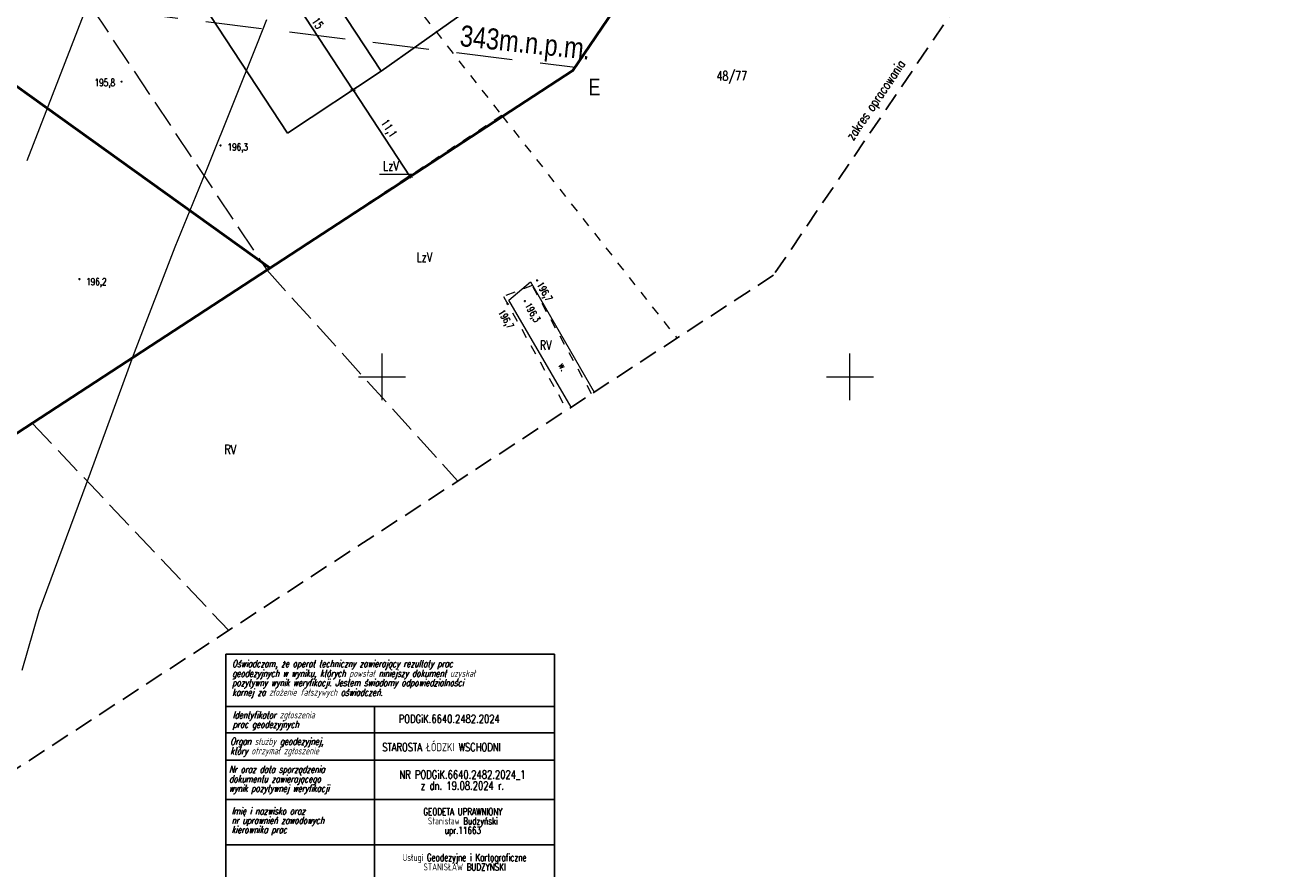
# Model space of a CAD drawing. Header units: centimetres. Extents: x 7405963 to 7406311, y 5744969 to 5745352.
# Tile 3 of 23: x 7406062 to 7406197, y 5745097 to 5745188. Entities that reach past the tile are written whole.
import ezdxf
from ezdxf.enums import TextEntityAlignment as Align

# ---------------------------------------------------------------- set-up
doc = ezdxf.new("R2010")
doc.units = ezdxf.units.CM
doc.header["$LTSCALE"] = 2
doc.header["$MEASUREMENT"] = 0
for name, pattern in [('0', [1.5, 1, -0.5]), ('1003', [0]), ('2217', [2, 1.5, -0.5]), ('2218', [1, 0.5, -0.5]), ('DOT2', [3.175, 0, -3.175]), ('PHANTOM2', [1.25, 0.625, -0.125, 0.125, -0.125, 0.125, -0.125])]:
    doc.linetypes.add(name, pattern=pattern)
for name, color, linetype, lineweight in [('CKWYMIAR', 3, 'Continuous', 25), ('OPISY', 70, 'Continuous', 18), ('TEREN', 250, 'Continuous', 13)]:
    doc.layers.add(name, color=color, linetype=linetype, lineweight=lineweight)
for name, color, linetype in [('dane', 7, 'Continuous'), ('DZIALKI', 98, 'Continuous'), ('DZIALKI-OPIS', 98, 'Continuous'), ('KANALIZACJA', 36, 'Continuous'), ('KONTURY', 98, '2217'), ('KONTURY-OPIS', 98, '2217'), ('MDCP_nowa', 7, 'Continuous'), ('MPZP', 70, 'Continuous'), ('pieczatka', 1, 'Continuous'), ('ROW', 142, 'Continuous'), ('RZEDNE', 7, 'Continuous'), ('SIATKA', 7, 'Continuous'), ('UZYTKI', 98, '2218'), ('UZYTKI-OPIS', 98, '2218'), ('WODOCIAG', 5, 'Continuous'), ('zakres', 7, '0')]:
    doc.layers.add(name, color=color, linetype=linetype)
doc.styles.add('Arial-Bold', font='arial.ttf', dxfattribs={"width": 0.75})
doc.styles.add('RomanS', font='romans.shx', dxfattribs={"width": 0.75})
doc.styles.get("Standard").update_dxf_attribs({"font": 'ic-simplex.shx', "width": 0.8})
doc.styles.add('STYL_ARIAL', font='simplex', dxfattribs={"width": 0.75, "oblique": 0.1})
doc.dimstyles.new('Mapa500', dxfattribs={"dimtxt": 0.9, "dimasz": 0.007, "dimexe": 0.3, "dimexo": 0, "dimgap": 0.3, "dimtad": 1, "dimrnd": 0.01, "dimzin": 9, "dimtxsty": 'RomanS', "dimblk": 'ZASIECZKA POMOCNICZA', "dimcen": 0.25, "dimclrd": 3, "dimclre": 256, "dimclrt": 256, "dimadec": 0, "dimazin": 2, "dimtp": 5, "dimtfac": 1, "dimtofl": 0, "dimtmove": 0, "dimatfit": 3, "dimfxl": 1, "dimtolj": 1, "dimtzin": 0, "dimlwe": 5, "dimarcsym": 0})

# ---------------------------------------------------------------- blocks, each defined once
blk = doc.blocks.new('SURS')
at = {"color": 0}
blk.add_circle((0, 0), 0.05, dxfattribs=at)
blk = doc.blocks.new('A$7E8815FB1995')
at = {"layer": 'DZIALKI', "color": 7, "lineweight": 18}
for p, q in [((20.4, -117.3), (55.41, -65.77)), ((-54.04, -165.81), (20.4, -117.3))]:
    blk.add_line(p, q, dxfattribs=at)
at = {"layer": 'KANALIZACJA', "color": 34, "lineweight": 18}
blk.add_line((-28.79, -103.29), (-37.97, -126.95), dxfattribs=at)
at = {"layer": 'KONTURY', "color": 3, "linetype": '2217', "lineweight": 18}
for p, q in [((-33.17, -107.38), (-12.32, -138.59)), ((-12.32, -138.59), (8.09, -161.13)), ((-37.38, -154.96), (-16.39, -177.08))]:
    blk.add_line(p, q, dxfattribs=at)
at = {"layer": 'pieczatka', "color": 1, "lineweight": 25}
for p, q in [((18.41, -179.61), (-16.7, -179.61)), ((-16.7, -179.61), (-16.7, -199.98)), ((18.41, -199.98), (18.41, -179.61)), ((-16.7, -185.21), (18.41, -185.21)), ((-0.8, -185.21), (-0.8, -206.18)), ((-16.7, -188.03), (18.41, -188.03)), ((-16.7, -190.95), (18.41, -190.95)), ((-16.7, -195.15), (18.41, -195.15)), ((-16.7, -199.98), (-16.7, -206.18)), ((-16.7, -199.98), (18.41, -199.98)), ((18.41, -206.18), (18.41, -199.98))]:
    blk.add_line(p, q, dxfattribs=at)
at = {"layer": 'ROW', "color": 7, "lineweight": 18}
for p, q in [((13.54, -141.83), (15.86, -139.85)), ((15.86, -139.85), (22.68, -151.63)), ((20.19, -153.25), (13.54, -141.83))]:
    blk.add_line(p, q, dxfattribs=at)
at = {"layer": 'SIATKA', "color": 7, "lineweight": 18}
for p, q in [((0, -152.5), (0, -147.5)), ((50, -152.5), (50, -147.5)), ((-2.5, -150), (2.5, -150)), ((47.5, -150), (52.5, -150))]:
    blk.add_line(p, q, dxfattribs=at)
at = {"layer": 'UZYTKI', "color": 86, "linetype": '2218', "lineweight": 18}
for p, q in [((2.02, -108.38), (12.8, -122.09)), ((12.8, -122.09), (-12.32, -138.59)), ((12.8, -122.09), (31.5, -145.87)), ((16.04, -140.25), (12.97, -141.44)), ((22.39, -151.81), (16.04, -140.25)), ((12.97, -141.44), (19.75, -153.53))]:
    blk.add_line(p, q, dxfattribs=at)
at = {"layer": 'UZYTKI-OPIS', "color": 86, "linetype": '1003', "lineweight": 18}
blk.add_line((3.4, -128.38), (-0.28, -128.38), dxfattribs=at)
at = {"layer": 'WODOCIAG', "color": 5, "lineweight": 18}
for p, q in [((-13.31, -114.38), (-12.31, -111.84)), ((-18.57, -127.52), (-13.31, -114.38)), ((-22.1, -136.11), (-18.57, -127.52)), ((-26.44, -147.4), (-22.1, -136.11)), ((-31.16, -160.24), (-26.44, -147.4)), ((-36.64, -175.02), (-31.16, -160.24)), ((-38.46, -181.33), (-36.64, -175.02))]:
    blk.add_line(p, q, dxfattribs=at)
at = {"layer": 'zakres', "color": 7, "linetype": '0', "lineweight": 25}
for p, q in [((97.09, -57.81), (41.83, -139.14)), ((41.83, -139.14), (-62.97, -207.44))]:
    blk.add_line(p, q, dxfattribs=at)
at = {"layer": 'RZEDNE', "color": 7}
for p in [(-27.84, -118.48), (-17.26, -125.29), (-32.34, -139.56), (16.56, -139.7), (15.27, -141.91), (13.4, -142.18)]:
    blk.add_blockref('SURS', p, dxfattribs=at)
at = {"layer": 'dane', "color": 7, "style": 'STYL_ARIAL', "width": 0.75}
for s, p in [('PODGiK.6640.2482.2024', (1.78, -187.23)), ('STAROSTA ŁÓDZKI WSCHODNI', (0.02, -190.25))]:
    blk.add_text(s, height=0.875, dxfattribs=at).set_placement(p, align=Align.BOTTOM_LEFT)
for s, p in [('NR PODGiK.6640.2482.2024_1', (8.59, -192.92)), ('z dn. 19.08.2024 r.', (8.59, -194.1))]:
    blk.add_text(s, height=0.875, dxfattribs=at).set_placement(p, align=Align.CENTER)
at = {"layer": 'DZIALKI-OPIS', "color": 7, "style": 'STYL_ARIAL', "width": 0.75}
blk.add_text('48/77', height=1, dxfattribs=at).set_placement((35.73, -117.37), align=Align.TOP_LEFT)
at = {"layer": 'KONTURY-OPIS', "color": 3, "style": 'STYL_ARIAL', "width": 0.75}
for p in [(16.86, -146.13), (-16.85, -157.25)]:
    blk.add_text('RV', height=1, dxfattribs=at).set_placement(p, align=Align.TOP_LEFT)
at = {"layer": 'pieczatka', "color": 1, "style": 'STYL_ARIAL', "oblique": 15, "width": 0.75}
for s, p in [('Oświadczam, że operat techniczny zawierający rezultaty prac', (-16.02, -181.02)), ('geodezyjnych w wyniku, których powstał niniejszy dokument uzyskał', (-16.02, -182.04)), ('pozytywny wynik weryfikacji. Jestem świadomy odpowiedzialności ', (-16.02, -183.05)), ('karnej za złożenie fałszywych oświadczeń.', (-16.02, -184.06)), ('Identyfikator zgłoszenia', (-15.96, -186.48)), ('prac geodezyjnych', (-15.96, -187.49)), ('Organ służby geodezyjnej,', (-16.22, -189.31)), ('który otrzymał zgłoszenie', (-16.22, -190.32)), ('Nr oraz data sporządzenia', (-16.35, -192.3)), ('dokumentu zawierającego', (-16.35, -193.31)), ('wynik pozytywnej weryfikacji', (-16.35, -194.32)), ('Imię i nazwisko oraz', (-16.08, -196.73)), ('nr uprawnień zawodowych', (-16.08, -197.74)), ('kierownika prac', (-16.08, -198.75))]:
    blk.add_text(s, height=0.75, dxfattribs=at).set_placement(p)
at = {"layer": 'pieczatka', "color": 7, "style": 'STYL_ARIAL', "width": 0.75}
for s, p in [('GEODETA UPRAWNIONY', (8.63, -196.8)), ('Stanisław Budzyński', (8.63, -197.81)), ('upr.11663', (8.63, -198.82)), ('Usługi Geodezyjne i Kartograficzne', (8.82, -201.71)), ('STANISŁAW BUDZYŃSKI', (8.82, -202.72))]:
    blk.add_text(s, height=0.75, dxfattribs=at).set_placement(p, align=Align.CENTER)
at = {"layer": 'ROW', "color": 7, "style": 'STYL_ARIAL', "width": 0.75}
blk.add_text('w.', height=0.75, rotation=300.2375, dxfattribs=at).set_placement((19.33, -148.93), align=Align.MIDDLE_CENTER)
at = {"layer": 'RZEDNE', "color": 7, "style": 'STYL_ARIAL', "width": 0.75}
for s, p in [('195,8', (-29.62, -118.57)), ('196,3', (-15.42, -125.45)), ('196,2', (-30.53, -139.84))]:
    blk.add_text(s, height=0.75, dxfattribs=at).set_placement(p, align=Align.MIDDLE_CENTER)
for s, rotation, p in [('196,7', 300.0727, (17.38, -140.91)), ('196,7', 300.2375, (13.26, -143.85)), ('196,3', 300.2375, (16.09, -143.13))]:
    blk.add_text(s, height=0.75, rotation=rotation, dxfattribs=at).set_placement(p, align=Align.MIDDLE_CENTER)
at = {"layer": 'UZYTKI-OPIS', "color": 86, "style": 'STYL_ARIAL', "width": 0.75}
for p in [(0.11, -126.97), (3.69, -136.71)]:
    blk.add_text('LzV', height=1, dxfattribs=at).set_placement(p, align=Align.TOP_LEFT)
at = {"layer": 'zakres', "color": 7, "style": 'STYL_ARIAL', "width": 0.75}
blk.add_text('zakres opracowania', height=1, rotation=55.8074, dxfattribs=at).set_placement((50.6, -125.01), align=Align.BOTTOM_LEFT)
blk = doc.blocks.new('ZASIECZKA POMOCNICZA')
for p, q in [((-22, 0), (22, 0)), ((0, 50), (0, -50))]:
    blk.add_line(p, q)
at = {"const_width": 10}
blk.add_lwpolyline([(-30, -30), (30, 30)], dxfattribs=at)
blk = doc.blocks.new('*D1302')
at = {"layer": 'CKWYMIAR', "linetype": 'DOT2', "lineweight": 5}
for p, q in [((7406091.67, 5745195.16), (7406088.41, 5745193.02)), ((7406099.91, 5745182.63), (7406096.65, 5745180.48))]:
    blk.add_line(p, q, dxfattribs=at)
at = {"layer": 'CKWYMIAR', "color": 3, "lineweight": -2}
blk.add_line((7406088.67, 5745193.18), (7406096.89, 5745180.65), dxfattribs=at)
at = {"layer": 'CKWYMIAR', "color": 3, "lineweight": -2, "xscale": 0.006999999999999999, "yscale": 0.006999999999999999, "zscale": 0.006999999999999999}
for p, rotation in [((7406088.66, 5745193.18), 123.3040332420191), ((7406096.9, 5745180.65), 303.3040332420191)]:
    blk.add_blockref('ZASIECZKA POMOCNICZA', p, dxfattribs=dict(at, rotation=rotation))
at = {"layer": 'CKWYMIAR', "insert": (7406093.12, 5745187.77), "char_height": 0.9, "attachment_point": 5, "rotation": 303.304, "style": 'RomanS'}
blk.add_mtext('\\A1;15', dxfattribs=at)
blk = doc.blocks.new('*D1303')
at = {"layer": 'CKWYMIAR', "linetype": 'DOT2', "lineweight": 5}
for p, q in [((7406099.91, 5745182.63), (7406096.65, 5745180.48)), ((7406102.96, 5745171.34), (7406103.25, 5745171.53))]:
    blk.add_line(p, q, dxfattribs=at)
at = {"layer": 'CKWYMIAR', "color": 3, "lineweight": -2}
blk.add_line((7406096.9, 5745180.64), (7406103, 5745171.37), dxfattribs=at)
at = {"layer": 'CKWYMIAR', "color": 3, "lineweight": -2, "xscale": 0.006999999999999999, "yscale": 0.006999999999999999, "zscale": 0.006999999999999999}
for p, rotation in [((7406096.9, 5745180.65), 123.3040332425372), ((7406103, 5745171.36), 303.3040332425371)]:
    blk.add_blockref('ZASIECZKA POMOCNICZA', p, dxfattribs=dict(at, rotation=rotation))
at = {"layer": 'CKWYMIAR', "insert": (7406100.65, 5745176.46), "char_height": 0.9, "attachment_point": 5, "rotation": 303.304, "style": 'RomanS'}
blk.add_mtext('\\A1;11,1', dxfattribs=at)

msp = doc.modelspace()

# ---------------------------------------------------------------- linework, layer by layer
at = {"linetype": 'ByBlock'}
for points in [[(7406099.91, 5745182.625), (7406111.979, 5745191.204), (7406101.703, 5745201.751), (7406091.673, 5745195.162)], [(7406089.88, 5745176.036), (7406099.91, 5745182.625), (7406091.673, 5745195.162), (7406081.644, 5745188.573)]]:
    msp.add_lwpolyline(points, close=True, dxfattribs=at)
at = {"layer": 'MPZP', "linetype": '0', "lineweight": 20, "ltscale": 3}
msp.add_line((7406009.707, 5745196.74), (7406120.651, 5745183.069), dxfattribs=at)
at = {"layer": 'MPZP', "lineweight": 50}
for points in [[(7406050.406, 5745305.534), (7406155.404, 5745234.23), (7406120.4, 5745182.7), (7406045.96, 5745134.19), (7406007.358, 5745194.311)], [(7406008.029, 5745259.634), (7406035.198, 5745199.517), (7406088.04, 5745161.612)]]:
    msp.add_lwpolyline(points, dxfattribs=at)
at = {"layer": 'TEREN', "color": 6, "linetype": 'PHANTOM2', "ltscale": 5, "true_color": 0xff0fff}
msp.add_lwpolyline([(7406155.406, 5745234.233, 0.2, 0.2, 0), (7406120.4, 5745182.7, 0.2, 0.2, 0), (7406045.96, 5745134.19, 0.2, 0.2, 0), (7406002.62, 5745201.69, 0.2, 0.2, 0), (7406012.1, 5745303.37, 0.2, 0.2, 0)], format="xyseb", dxfattribs=at)

# ---------------------------------------------------------------- block references
at = {"layer": 'MDCP_nowa'}
msp.add_blockref('A$7E8815FB1995', (7406100, 5745300), dxfattribs=at)

# ---------------------------------------------------------------- texts
at = {"layer": 'MPZP', "insert": (7406115.267, 5745185.377), "char_height": 2.2481, "width": 2.61348, "attachment_point": 5, "rotation": 353.94988}
msp.add_mtext('{\\fArial|b0|i0|c238|p34;343m.n.p.m.}', dxfattribs=at)
at = {"layer": 'OPISY', "style": 'Arial-Bold', "width": 0.75}
msp.add_text('E', height=1.8, dxfattribs=at).set_placement((7406122.697, 5745180.948), align=Align.MIDDLE_CENTER)

# ---------------------------------------------------------------- dimensions: what is measured, and where the dimension line sits
at = {"layer": 'CKWYMIAR'}
for base, p1, p2, override, picture, middle, dimtype in [((7406096.899, 5745180.647), (7406091.673, 5745195.162), (7406099.91, 5745182.625), {"dimlfac": 1}, '*D1302', (7406092.489, 5745187.359), 161), ((7406102.999, 5745171.361), (7406099.91, 5745182.625), (7406102.963, 5745171.337), {"dimtxt": 0.9, "dimrnd": 0.1, "dimtmove": 1}, '*D1303', (7406099.949, 5745176.004), 160)]:
    dim = msp.add_linear_dim(base=base, p1=p1, p2=p2, angle=303.30403, dimstyle='Mapa500', override=override, dxfattribs=at)
    dim.commit()
    dim.dimension.update_dxf_attribs({"geometry": picture, "text_midpoint": middle, "dimtype": dimtype})

doc.saveas('drawing.dxf')
